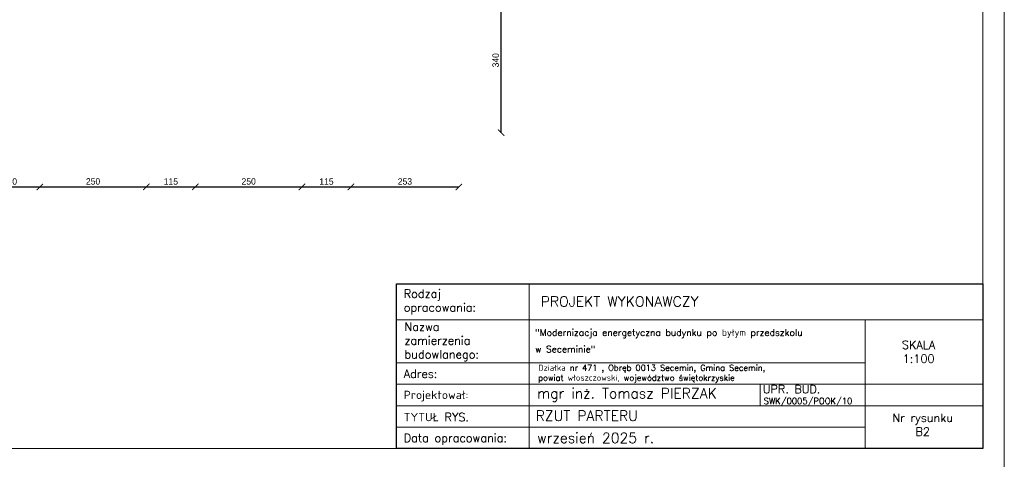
# Model space of a CAD drawing. Header units: millimetres. Extents: x 0 to 152651, y 46550 to 81081.
# Tile 28 of 109: x 126371 to 128681, y 78136 to 79167. Entities that reach past the tile are written whole.
import ezdxf

# ---------------------------------------------------------------- set-up
doc = ezdxf.new("R2010")
doc.units = ezdxf.units.MM
for name, color, linetype, lineweight in [('cienka', 3, 'Continuous', 18), ('opisy', 4, 'Continuous', 18), ('wymiary', 252, 'Continuous', 15)]:
    doc.layers.add(name, color=color, linetype=linetype, lineweight=lineweight)
doc.styles.add('KASIA', font='romans.shx', dxfattribs={"height": 20})
doc.styles.get("Standard").update_dxf_attribs({"font": 'GOTHIC.TTF'})
doc.dimstyles.new('secemin', dxfattribs={"dimtxt": 15, "dimasz": 15, "dimexe": 1.25, "dimexo": 0.625, "dimgap": 5, "dimtad": 1, "dimdec": 0, "dimtxsty": 'Standard', "dimblk": 'ARCHTICK', "dimcen": 0, "dimse1": 1, "dimse2": 1, "dimclrt": 256, "dimadec": 0, "dimazin": 0, "dimtfac": 1, "dimtdec": 0, "dimtmove": 0, "dimatfit": 3, "dimfxl": 1, "dimtfillclr": 250, "dimarcsym": 1})

# ---------------------------------------------------------------- blocks, each defined once
blk = doc.blocks.new('_ArchTick')
at = {"color": 0, "linetype": 'ByBlock', "const_width": 0.15}
blk.add_lwpolyline([(-0.5, -0.5), (0.5, 0.5)], dxfattribs=at)
blk = doc.blocks.new('*D1049')
at = {"layer": 'Defpoints', "color": 0, "transparency": 16777216}
for p in [(126278.6, 79157), (126418.6, 79157), (126418.6, 78775.2)]:
    blk.add_point(p, dxfattribs=at)
at = {"layer": 'wymiary', "color": 0, "lineweight": -2, "transparency": 16777216}
blk.add_line((126278.6, 78775.2), (126418.6, 78775.2), dxfattribs=at)
at = {"layer": 'wymiary', "color": 0, "lineweight": -2, "transparency": 16777216, "xscale": 15, "yscale": 15, "zscale": 15, "rotation": 180}
blk.add_blockref('_ArchTick', (126278.6, 78775.2), dxfattribs=at)
at = {"layer": 'wymiary', "color": 0, "lineweight": -2, "transparency": 16777216, "xscale": 15, "yscale": 15, "zscale": 15}
blk.add_blockref('_ArchTick', (126418.6, 78775.2), dxfattribs=at)
at = {"layer": 'wymiary', "transparency": 16777216, "insert": (126348.6, 78788), "char_height": 15, "attachment_point": 5}
blk.add_mtext('140', dxfattribs=at)
blk = doc.blocks.new('*D1050')
at = {"layer": 'Defpoints', "color": 0, "transparency": 16777216}
for p in [(126418.6, 79157), (126668.6, 79157), (126668.6, 78775.2)]:
    blk.add_point(p, dxfattribs=at)
at = {"layer": 'wymiary', "color": 0, "lineweight": -2, "transparency": 16777216}
blk.add_line((126418.6, 78775.2), (126668.6, 78775.2), dxfattribs=at)
at = {"layer": 'wymiary', "color": 0, "lineweight": -2, "transparency": 16777216, "xscale": 15, "yscale": 15, "zscale": 15, "rotation": 180}
blk.add_blockref('_ArchTick', (126418.6, 78775.2), dxfattribs=at)
at = {"layer": 'wymiary', "color": 0, "lineweight": -2, "transparency": 16777216, "xscale": 15, "yscale": 15, "zscale": 15}
blk.add_blockref('_ArchTick', (126668.6, 78775.2), dxfattribs=at)
at = {"layer": 'wymiary', "transparency": 16777216, "insert": (126543.6, 78788), "char_height": 15, "attachment_point": 5}
blk.add_mtext('250', dxfattribs=at)
blk = doc.blocks.new('*D1051')
at = {"layer": 'Defpoints', "color": 0, "transparency": 16777216}
for p in [(126668.6, 79157), (126783.6, 79157), (126783.6, 78775.2)]:
    blk.add_point(p, dxfattribs=at)
at = {"layer": 'wymiary', "color": 0, "lineweight": -2, "transparency": 16777216}
blk.add_line((126668.6, 78775.2), (126783.6, 78775.2), dxfattribs=at)
at = {"layer": 'wymiary', "color": 0, "lineweight": -2, "transparency": 16777216, "xscale": 15, "yscale": 15, "zscale": 15, "rotation": 180}
blk.add_blockref('_ArchTick', (126668.6, 78775.2), dxfattribs=at)
at = {"layer": 'wymiary', "color": 0, "lineweight": -2, "transparency": 16777216, "xscale": 15, "yscale": 15, "zscale": 15}
blk.add_blockref('_ArchTick', (126783.6, 78775.2), dxfattribs=at)
at = {"layer": 'wymiary', "transparency": 16777216, "insert": (126726.1, 78787.8), "char_height": 15, "attachment_point": 5}
blk.add_mtext('115', dxfattribs=at)
blk = doc.blocks.new('*D1052')
at = {"layer": 'Defpoints', "color": 0, "transparency": 16777216}
for p in [(126783.6, 79157), (127033.6, 79157), (127033.6, 78775.2)]:
    blk.add_point(p, dxfattribs=at)
at = {"layer": 'wymiary', "color": 0, "lineweight": -2, "transparency": 16777216}
blk.add_line((126783.6, 78775.2), (127033.6, 78775.2), dxfattribs=at)
at = {"layer": 'wymiary', "color": 0, "lineweight": -2, "transparency": 16777216, "xscale": 15, "yscale": 15, "zscale": 15, "rotation": 180}
blk.add_blockref('_ArchTick', (126783.6, 78775.2), dxfattribs=at)
at = {"layer": 'wymiary', "color": 0, "lineweight": -2, "transparency": 16777216, "xscale": 15, "yscale": 15, "zscale": 15}
blk.add_blockref('_ArchTick', (127033.6, 78775.2), dxfattribs=at)
at = {"layer": 'wymiary', "transparency": 16777216, "insert": (126908.6, 78788), "char_height": 15, "attachment_point": 5}
blk.add_mtext('250', dxfattribs=at)
blk = doc.blocks.new('*D1053')
at = {"layer": 'Defpoints', "color": 0, "transparency": 16777216}
for p in [(127033.6, 79157), (127148.6, 79157), (127148.6, 78775.2)]:
    blk.add_point(p, dxfattribs=at)
at = {"layer": 'wymiary', "color": 0, "lineweight": -2, "transparency": 16777216}
blk.add_line((127033.6, 78775.2), (127148.6, 78775.2), dxfattribs=at)
at = {"layer": 'wymiary', "color": 0, "lineweight": -2, "transparency": 16777216, "xscale": 15, "yscale": 15, "zscale": 15, "rotation": 180}
blk.add_blockref('_ArchTick', (127033.6, 78775.2), dxfattribs=at)
at = {"layer": 'wymiary', "color": 0, "lineweight": -2, "transparency": 16777216, "xscale": 15, "yscale": 15, "zscale": 15}
blk.add_blockref('_ArchTick', (127148.6, 78775.2), dxfattribs=at)
at = {"layer": 'wymiary', "transparency": 16777216, "insert": (127091.1, 78787.8), "char_height": 15, "attachment_point": 5}
blk.add_mtext('115', dxfattribs=at)
blk = doc.blocks.new('*D1054')
at = {"layer": 'Defpoints', "color": 0, "transparency": 16777216}
for p in [(127148.6, 79157), (127401.6, 79157), (127401.6, 78775.2)]:
    blk.add_point(p, dxfattribs=at)
at = {"layer": 'wymiary', "color": 0, "lineweight": -2, "transparency": 16777216}
blk.add_line((127148.6, 78775.2), (127401.6, 78775.2), dxfattribs=at)
at = {"layer": 'wymiary', "color": 0, "lineweight": -2, "transparency": 16777216, "xscale": 15, "yscale": 15, "zscale": 15, "rotation": 180}
blk.add_blockref('_ArchTick', (127148.6, 78775.2), dxfattribs=at)
at = {"layer": 'wymiary', "color": 0, "lineweight": -2, "transparency": 16777216, "xscale": 15, "yscale": 15, "zscale": 15}
blk.add_blockref('_ArchTick', (127401.6, 78775.2), dxfattribs=at)
at = {"layer": 'wymiary', "transparency": 16777216, "insert": (127275.1, 78788), "char_height": 15, "attachment_point": 5}
blk.add_mtext('253', dxfattribs=at)
blk = doc.blocks.new('*D1168')
at = {"layer": 'Defpoints', "color": 0, "transparency": 16777216}
for p in [(125833.6, 79242.2), (127500.8, 79242.2), (125833.6, 78902.2)]:
    blk.add_point(p, dxfattribs=at)
at = {"layer": 'wymiary', "color": 0, "lineweight": -2, "transparency": 16777216}
blk.add_line((127500.8, 78902.2), (127500.8, 79242.2), dxfattribs=at)
at = {"layer": 'wymiary', "color": 0, "lineweight": -2, "transparency": 16777216, "xscale": 15, "yscale": 15, "zscale": 15}
for p, rotation in [((127500.8, 79242.2), 90), ((127500.8, 78902.2), 270)]:
    blk.add_blockref('_ArchTick', p, dxfattribs=dict(at, rotation=rotation))
at = {"layer": 'wymiary', "transparency": 16777216, "insert": (127487.9, 79072.2), "char_height": 15, "attachment_point": 5, "rotation": 90}
blk.add_mtext('340', dxfattribs=at)

msp = doc.modelspace()

# ---------------------------------------------------------------- linework, layer by layer
at = {"layer": 'cienka'}
for p, q in [((128681.116, 81081.419), (128681.116, 78111.419)), ((128681.116, 78111.419), (128681.116, 81081.419)), ((128631.116, 81031.419), (128631.116, 78161.419)), ((128108.095, 78313.166), (128108.095, 78262.817)), ((128319.116, 78262.185), (128631.116, 78262.185)), ((128631.116, 78161.419), (124531.116, 78161.419))]:
    msp.add_line(p, q, dxfattribs=at)
at = {"layer": 'opisy', "linetype": 'Continuous', "lineweight": 0, "flags": 128}
for points in [[(127255.407, 78161.419), (127255.407, 78547.717), (127566.696, 78547.683), (127566.696, 78161.385)], [(128355.116, 78463.717), (128631.116, 78463.717), (128631.116, 78312.534), (128355.116, 78312.534)]]:
    msp.add_lwpolyline(points, close=True, dxfattribs=at)
for points in [[(127255.407, 78547.7), (128631.116, 78547.7), (128631.116, 78463.717), (127255.407, 78463.717)], [(128295.116, 78547.7), (128631.116, 78547.7)], [(127255.407, 78362.934), (128355.116, 78362.934), (128355.116, 78211.785), (127255.407, 78211.785)], [(127255.407, 78312.534), (128355.116, 78312.534), (128355.116, 78262.185), (127255.407, 78262.185)], [(128295.116, 78312.534), (128631.116, 78312.534)], [(127255.407, 78262.185), (128355.116, 78262.185), (128355.116, 78211.802), (127255.407, 78211.802)], [(127291.407, 78211.802), (128355.116, 78211.802), (128355.116, 78161.419), (127291.407, 78161.419)]]:
    msp.add_lwpolyline(points, dxfattribs=at)
at = {"layer": 'opisy', "lineweight": 25}
msp.add_lwpolyline([(127255.407, 78547.7), (128631.116, 78547.7), (128631.116, 78161.419), (127255.407, 78161.419)], close=True, dxfattribs=at)

# ---------------------------------------------------------------- texts
at = {"layer": 'opisy', "linetype": 'Continuous', "lineweight": 0, "attachment_point": 4, "style": 'KASIA'}
for s, insert, char_height, width in [('\\A1;{\\H0.80952x;Rodzaj opracowania:}', (127272.233, 78505.43), 24, 141.54434), ('\\A1;\\pxql;PROJEKT WYKONAWCZY', (127593.584, 78506.511), 24, 946.31605), ('\\A1;\\pxql;{\\H0.80952x;Nazwa \\Pzamierzenia\\Pbudowlanego:}', (127274.05, 78411.733), 24, 141.54434), ('\\A1;\\pxsm1.5,qj;"Modernizacja energetyczna budynku po byłym przedszkolu\\P\\pq*;w Seceminie"', (127580.693, 78414.233), 15.6, 766.2055), ('\\A1;\\pxqc;{\\H0.80952x;SKALA\\P1:100}', (128106.12, 78388.516), 24, 747.85817), ('\\A1;\\pxql;{\\H0.80952x;Adres:}', (127272.233, 78337.037), 24, 141.54434), ('\\A1;Działka nr 471 , Obręb 0013 Secemin, Gmina Secemin,\\Ppowiat włoszczowski, województwo świętokrzyskie', (127587.803, 78337.097), 14, 756.99257), ('\\A1;\\pxql;{\\H0.80952x;Projektował:}', (127272.233, 78284.559), 24, 747.85817), ('\\A1;mgr inż. Tomasz PIERZAK', (127585.074, 78287.251), 24, 747.85817), ('\\A1;UPR. BUD.', (128114.605, 78301.001), 19.2, 598.28653), ('\\A1;SWK/0005/POOK/10', (128116.611, 78270.709), 14.4, 448.7149), ('\\A1;\\pxql;{\\H0.80952x;TYTUŁ RYS.}', (127272.233, 78235.355), 24, 747.85817), ('\\A1;RZUT PARTERU', (127581.798, 78238.585), 24, 747.85817), ('\\A1;\\pxqc;{\\H0.80952x;Nr rysunku\\PB2}', (128115.747, 78217.499), 24, 747.85817), ('\\A1;\\pxql;{\\H0.80952x;Data opracowania:}', (127272.233, 78183.317), 24, 747.85817), ('\\A1;wrzesień 2025 r.', (127585.074, 78186.641), 24, 747.85817)]:
    msp.add_mtext(s, dxfattribs=dict(at, insert=insert, char_height=char_height, width=width))

# ---------------------------------------------------------------- dimensions: what is measured, and where the dimension line sits
at = {"layer": 'wymiary'}
dim = msp.add_linear_dim(base=(127500.805, 79242.21), p1=(125833.632, 78902.21), p2=(125833.632, 79242.21), angle=90, dimstyle='secemin', dxfattribs=at)
dim.commit()
dim.dimension.update_dxf_attribs({"geometry": '*D1168', "text_midpoint": (127487.928, 79072.21)})
for base, p1, p2, picture, middle in [((126418.632, 78775.16), (126278.632, 79157.026), (126418.632, 79157.026), '*D1049', (126348.632, 78788.037)), ((126668.632, 78775.16), (126418.632, 79157.026), (126668.632, 79157.026), '*D1050', (126543.632, 78788.037)), ((126783.632, 78775.16), (126668.632, 79157.026), (126783.632, 79157.026), '*D1051', (126726.132, 78787.848)), ((127033.632, 78775.16), (126783.632, 79157.026), (127033.632, 79157.026), '*D1052', (126908.632, 78788.037)), ((127148.632, 78775.16), (127033.632, 79157.026), (127148.632, 79157.026), '*D1053', (127091.132, 78787.848)), ((127401.632, 78775.16), (127148.632, 79157.026), (127401.632, 79157.026), '*D1054', (127275.132, 78788.037))]:
    dim = msp.add_linear_dim(base=base, p1=p1, p2=p2, dimstyle='secemin', override={"dimtmove": 1}, dxfattribs=at)
    dim.commit()
    dim.dimension.update_dxf_attribs({"geometry": picture, "text_midpoint": middle})

doc.saveas('drawing.dxf')
